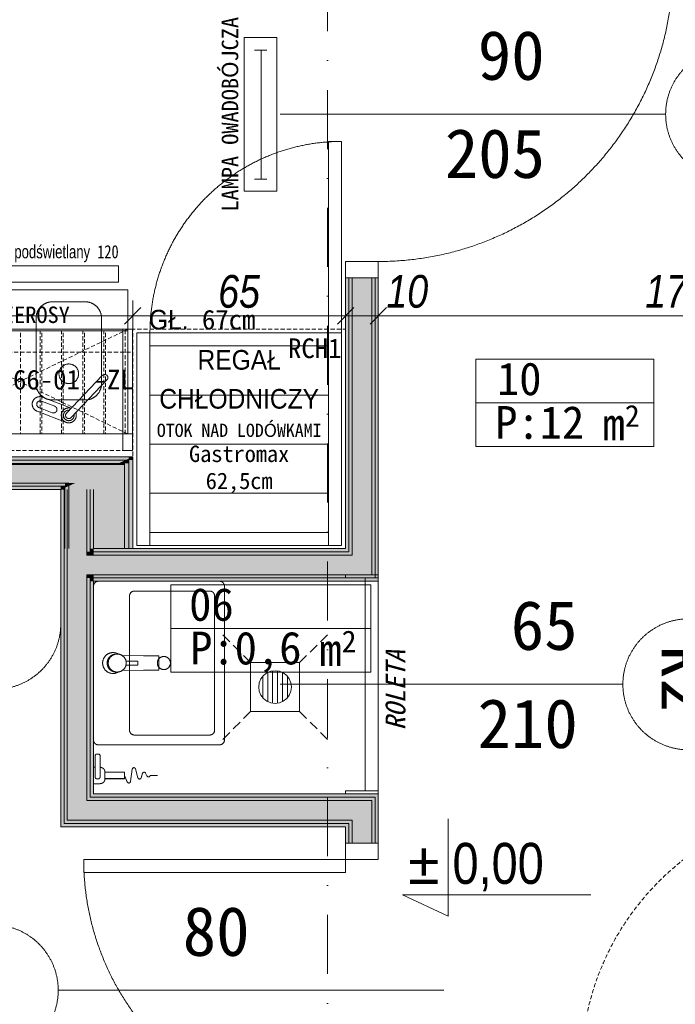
# Model space of a CAD drawing. Header units: millimetres. Extents: x -19278 to 18011, y -32369 to 41467.
# Tile 14 of 64: x -8332 to -6329, y 3888 to 6896. Entities that reach past the tile are written whole.
import ezdxf
from ezdxf.xclip import XClip

# ---------------------------------------------------------------- set-up
doc = ezdxf.new("R2010")
doc.units = ezdxf.units.MM
doc.header["$MEASUREMENT"] = 0
doc.header["$XCLIPFRAME"] = 0
for name, pattern in [('DASHED', [19.05, 12.7, -6.35]), ('Krawędzie ukryte drobniejsze kopia-000', [45, 30, -15]), ('Kropki i Kreski', [360, 180, -90, 0, -90])]:
    doc.linetypes.add(name, pattern=pattern)
doc.layers.add('2D - Rysunki i Obrazki', color=7, linetype='Continuous')
doc.layers.add('PT.A.01_1_Ściany wewnętrzne', color=7, linetype='Continuous')
for name, color, linetype, lineweight in [('PT.A.01_1_Drzwi ArchiCAD_Nr_pióra__1_Nr_pióra__7', 7, 'Continuous', 18), ('PT.A.01_1_Drzwi ArchiCAD_Nr_pióra__41_Nr_pióra__7', 7, 'Continuous', 18), ('PT.A.01_1_Metryczki pomieszczeń ArchiCADa_Nr_pióra__200_Nr_pióra__190', 190, 'Continuous', 18), ('PT.A.01_1_Osie_Nr_pióra__101_Nr_pióra__252', 252, 'Continuous', 18), ('PT.A.01_1_Strefy_Nr_pióra__60_Nr_pióra__230', 230, 'Continuous', 18), ('PT.A.01_1_Wnętrze - umeblowanie_Nr_pióra__101_Nr_pióra__252', 252, 'Continuous', 18), ('PT.A.01_1_Wnętrze - umeblowanie_Nr_pióra__16_Nr_pióra__124', 124, 'Continuous', 18), ('PT.A.01_1_Wnętrze - umeblowanie_Nr_pióra__1_Nr_pióra__7', 7, 'Continuous', 18), ('PT.A.01_1_Wnętrze - umeblowanie_Nr_pióra__20_Nr_pióra__1', 1, 'Continuous', 18), ('PT.A.01_1_Wnętrze - umeblowanie_Nr_pióra__60_Nr_pióra__230', 230, 'Continuous', 18), ('PT.A.01_1_Wnętrze - umeblowanie_Nr_pióra__6_Nr_pióra__5', 5, 'Continuous', 18), ('PT.A.01_1_Wnętrze - umeblowanie_Nr_pióra__7_Nr_pióra__7', 7, 'Continuous', 18), ('PT.A.01_1_Wymiarowanie_Nr_pióra__40_Nr_pióra__7', 7, 'Continuous', 18), ('PT.A.01_1_Znaczniki drzwi ArchiCADa_Nr_pióra__201_Nr_pióra__7', 7, 'Continuous', 18), ('PT.A.01_1_Ściany wewnętrzne_Nr_pióra__1_Nr_pióra__7', 7, 'Continuous', 18), ('PT.A.01_1_Ściany wewnętrzne_Nr_pióra__41_Nr_pióra__7', 7, 'Continuous', 18)]:
    doc.layers.add(name, color=color, linetype=linetype, lineweight=lineweight)
for name, color, linetype, lineweight, true_color in [('PT.A.01_1_Drzwi ArchiCAD_Nr_pióra__23_Nr_pióra__24', 7, 'Continuous', 18, 0xff6600), ('PT.A.01_1_Drzwi ArchiCAD_Nr_pióra__3_Nr_pióra__24', 7, 'Continuous', 18, 0xff6600), ('PT.A.01_1_Rynny_Nr_pióra__181_Nr_pióra__15', 7, 'Continuous', 18, 0x00c400), ('PT.A.01_1_Rynny_Nr_pióra__205_Nr_pióra__2', 7, 'Continuous', 18, 0xe8e8e8), ('PT.A.01_1_Wnętrze - umeblowanie_Nr_pióra__146_Nr_pióra__6', 7, 'Continuous', 18, 0x5eaeff), ('PT.A.01_1_Wnętrze - umeblowanie_Nr_pióra__205_Nr_pióra__2', 7, 'Continuous', 18, 0xe8e8e8), ('PT.A.01_1_Wnętrze - umeblowanie_Nr_pióra__70_Nr_pióra__3', 7, 'Continuous', 18, 0x00bfbf)]:
    doc.layers.add(name, color=color, linetype=linetype, lineweight=lineweight, true_color=true_color)
doc.styles.add('GENERATED_STYLE_1', font='txt')
doc.styles.add('GENERATED_STYLE_5', font='txt')
doc.styles.add('GENERATED_STYLE_6', font='txt')
doc.styles.add('GENERATED_STYLE_7', font='txt')
doc.styles.add('GENERATED_STYLE_8', font='txt')
doc.linetypes.add('Zygzak MAŁY', pattern='A,0,[1,PT.A.011.Shx,S=0.873016,R=0,X=0,Y=-2.75e-05],-110,0', length=110)

# ---------------------------------------------------------------- blocks, each defined once
blk = doc.blocks.new('Rysunek_1_1', base_point=(2114.4, 3072.6))
at = {"layer": 'PT.A.01_1_Ściany wewnętrzne', "linetype": 'Continuous', "lineweight": 0, "true_color": 0xffffff}
for points in [[(-7336.4, 5280.5), (-7326.4, 5270.5), (-7326.4, 6107.5), (-7336.4, 6107.5)], [(-7326.4, 5270.5), (-7316.4, 5260.5), (-7316.4, 6107.5), (-7326.4, 6107.5)], [(-7316.4, 5260.5), (-7256.4, 5200.5), (-7256.4, 6107.5), (-7316.4, 6107.5)], [(-7256.4, 5200.5), (-7246.4, 5190.5), (-7246.4, 6107.5), (-7256.4, 6107.5)], [(-7246.4, 5190.5), (-7236.4, 5180.5), (-7236.4, 6107.5), (-7246.4, 6107.5)], [(-7998.9, 5560.5), (-12271.4, 5560.5), (-12271.4, 5550.5), (-8008.4, 5550.5), (-7998.9, 5554.8)], [(-8011.4, 5550.5), (-12271.4, 5550.5), (-12271.4, 5540.5), (-8030.4, 5540.5), (-8011.4, 5549.2)], [(-8181.4, 5540.5), (-9881.4, 5540.5), (-9881.4, 5480.5), (-8181.4, 5480.5)], [(-8181.4, 5480.5), (-8162.4, 5480.5), (-8030.4, 5540.5), (-8181.4, 5540.5)], [(-8030.4, 5540.5), (-8162.4, 5480.5), (-8011.4, 5480.5), (-8011.4, 5540.5)], [(-8011.4, 5540.5), (-8011.4, 5549.2), (-8030.4, 5540.5)], [(-8011.4, 5549.2), (-8008.4, 5550.5), (-8011.4, 5550.5)], [(-8008.4, 5550.5), (-8011.4, 5549.2), (-8011.4, 5540.5), (-7998.9, 5540.5), (-7998.9, 5550.5)], [(-8011.4, 5540.5), (-8011.4, 5280.5), (-7998.9, 5280.5), (-7998.9, 5540.5)], [(-7998.9, 5550.5), (-7998.9, 5554.8), (-8008.4, 5550.5)], [(-7998.9, 5560.5), (-7998.9, 5554.8), (-7986.4, 5560.5)], [(-7998.9, 5554.8), (-7998.9, 5550.5), (-7986.4, 5550.5), (-7986.4, 5560.5)], [(-7998.9, 5550.5), (-7998.9, 5280.5), (-7986.4, 5280.5), (-7986.4, 5550.5)], [(-8193.9, 5480.5), (-9868.9, 5480.5), (-9868.9, 5470.5), (-8193.9, 5470.5)], [(-8181.4, 5480.5), (-8193.9, 5480.5), (-8193.9, 5470.5), (-8184.4, 5470.5), (-8181.4, 5471.9)], [(-8181.4, 5471.9), (-8162.4, 5480.5), (-8181.4, 5480.5)], [(-8162.4, 5480.5), (-8181.4, 5471.9), (-8181.4, 5280.5), (-8011.4, 5280.5), (-8011.4, 5480.5)], [(-8206.4, 5470.5), (-9856.4, 5470.5), (-9856.4, 5460.5), (-8206.4, 5460.5)], [(-8206.4, 5470.5), (-8206.4, 5460.5), (-8193.9, 5466.2), (-8193.9, 5470.5)], [(-8193.9, 5466.2), (-8206.4, 5460.5), (-8193.9, 5460.5)], [(-8206.4, 5460.5), (-8206.4, 4430.5), (-8196.4, 4440.5), (-8196.4, 5460.5)], [(-8206.4, 5460.5), (-8206.4, 5280.5), (-8193.9, 5280.5), (-8193.9, 5460.5)], [(-8196.4, 5460.5), (-8196.4, 4440.5), (-8186.4, 4450.5), (-8186.4, 5460.5)], [(-8193.9, 5466.2), (-8184.4, 5470.5), (-8193.9, 5470.5)], [(-8184.4, 5470.5), (-8193.9, 5466.2), (-8193.9, 5280.5), (-8181.4, 5280.5), (-8181.4, 5470.5)], [(-8126.4, 5260.5), (-8126.4, 5460.5), (-8186.4, 5460.5), (-8186.4, 5260.5)], [(-8181.4, 5470.5), (-8181.4, 5471.9), (-8184.4, 5470.5)], [(-8116.4, 5270.5), (-8116.4, 5460.5), (-8126.4, 5460.5), (-8126.4, 5270.5)], [(-8106.4, 5280.5), (-8106.4, 5460.5), (-8116.4, 5460.5), (-8116.4, 5280.5)], [(-8126.4, 5270.5), (-8126.4, 5260.5), (-8116.4, 5260.5), (-8116.4, 5270.5)], [(-8116.4, 5280.5), (-8116.4, 5270.5), (-8106.4, 5270.5), (-8106.4, 5280.5)], [(-8116.4, 5270.5), (-8116.4, 5260.5), (-8106.4, 5260.5), (-8106.4, 5270.5)], [(-7336.4, 5280.5), (-8106.4, 5280.5), (-8106.4, 5270.5), (-7326.4, 5270.5)], [(-7326.4, 5270.5), (-8106.4, 5270.5), (-8106.4, 5260.5), (-7316.4, 5260.5)], [(-8186.4, 5260.5), (-8186.4, 5200.5), (-8126.4, 5200.5), (-8126.4, 5260.5)], [(-8126.4, 5260.5), (-8126.4, 5200.5), (-8116.4, 5200.5), (-8116.4, 5260.5)], [(-8116.4, 5260.5), (-8116.4, 5200.5), (-8106.4, 5200.5), (-8106.4, 5260.5)], [(-7316.4, 5260.5), (-8106.4, 5260.5), (-8106.4, 5200.5), (-7256.4, 5200.5)], [(-8186.4, 5200.5), (-8186.4, 4450.5), (-8126.4, 4510.5), (-8126.4, 5200.5)], [(-8126.4, 5200.5), (-8126.4, 5190.5), (-8116.4, 5190.5), (-8116.4, 5200.5)], [(-8126.4, 5190.5), (-8126.4, 4510.5), (-8116.4, 4520.5), (-8116.4, 5190.5)], [(-8116.4, 5200.5), (-8116.4, 5190.5), (-8106.4, 5190.5), (-8106.4, 5200.5)], [(-8116.4, 5190.5), (-8116.4, 5180.5), (-8106.4, 5180.5), (-8106.4, 5190.5)], [(-8116.4, 5180.5), (-8116.4, 4520.5), (-8106.4, 4530.5), (-8106.4, 5180.5)], [(-8106.4, 5190.5), (-7246.4, 5190.5), (-7256.4, 5200.5), (-8106.4, 5200.5)], [(-8106.4, 5180.5), (-7236.4, 5180.5), (-7246.4, 5190.5), (-8106.4, 5190.5)], [(-7246.4, 4520.5), (-8116.4, 4520.5), (-8126.4, 4510.5), (-7256.4, 4510.5)], [(-7236.4, 4530.5), (-8106.4, 4530.5), (-8116.4, 4520.5), (-7246.4, 4520.5)], [(-7256.4, 4510.5), (-7256.4, 4380.5), (-7246.4, 4380.5), (-7246.4, 4520.5)], [(-7246.4, 4520.5), (-7246.4, 4380.5), (-7236.4, 4380.5), (-7236.4, 4530.5)], [(-7256.4, 4510.5), (-8126.4, 4510.5), (-8186.4, 4450.5), (-7316.4, 4450.5)], [(-7316.4, 4450.5), (-7316.4, 4380.5), (-7256.4, 4380.5), (-7256.4, 4510.5)], [(-8206.4, 4430.5), (-7336.4, 4430.5), (-7326.4, 4440.5), (-8196.4, 4440.5)], [(-8196.4, 4440.5), (-7326.4, 4440.5), (-7316.4, 4450.5), (-8186.4, 4450.5)], [(-7336.4, 4380.5), (-7326.4, 4380.5), (-7326.4, 4440.5), (-7336.4, 4430.5)], [(-7326.4, 4440.5), (-7326.4, 4380.5), (-7316.4, 4380.5), (-7316.4, 4450.5)]]:
    blk.add_hatch(color=7, dxfattribs=at).paths.add_polyline_path(points)
at = {"layer": 'PT.A.01_1_Drzwi ArchiCAD_Nr_pióra__1_Nr_pióra__7', "linetype": 'Continuous'}
for p, q in [((-7336.4, 6107.5), (-7326.4, 6107.5)), ((-7326.4, 6107.5), (-7316.4, 6107.5)), ((-7256.4, 6107.5), (-7246.4, 6107.5)), ((-7246.4, 6107.5), (-7236.4, 6107.5)), ((-7336.4, 5200.5), (-7326.4, 5200.5)), ((-7326.4, 5200.5), (-7316.4, 5200.5)), ((-7256.4, 5200.5), (-7246.4, 5200.5)), ((-7246.4, 5200.5), (-7236.4, 5200.5)), ((-7336.4, 4530.5), (-7326.4, 4530.5)), ((-7326.4, 4530.5), (-7316.4, 4530.5)), ((-7256.4, 4530.5), (-7246.4, 4530.5)), ((-7246.4, 4530.5), (-7236.4, 4530.5)), ((-7326.4, 4380.5), (-7336.4, 4380.5)), ((-7316.4, 4380.5), (-7326.4, 4380.5)), ((-7246.4, 4380.5), (-7256.4, 4380.5)), ((-7236.4, 4380.5), (-7246.4, 4380.5))]:
    blk.add_line(p, q, dxfattribs=at)
at = {"layer": 'PT.A.01_1_Drzwi ArchiCAD_Nr_pióra__23_Nr_pióra__24', "linetype": 'Continuous'}
for p, q in [((-7336.4, 6157.5), (-7236.4, 6157.5)), ((-7336.4, 6107.5), (-7336.4, 6157.5)), ((-7236.4, 6157.5), (-7236.4, 6107.5)), ((-7236.4, 6107.5), (-7336.4, 6107.5)), ((-7236.4, 5200.5), (-7336.4, 5200.5)), ((-7336.4, 5200.5), (-7336.4, 5190.5)), ((-7336.4, 5190.5), (-7236.4, 5190.5)), ((-7236.4, 5190.5), (-7236.4, 5200.5)), ((-7236.4, 4540.5), (-7336.4, 4540.5)), ((-7336.4, 4540.5), (-7336.4, 4530.5)), ((-7336.4, 4530.5), (-7236.4, 4530.5)), ((-7236.4, 4530.5), (-7236.4, 4540.5)), ((-7236.4, 4380.5), (-7336.4, 4380.5)), ((-7336.4, 4380.5), (-7336.4, 4330.5)), ((-7236.4, 4330.5), (-7236.4, 4380.5)), ((-7336.4, 4330.5), (-7236.4, 4330.5))]:
    blk.add_line(p, q, dxfattribs=at)
at = {"layer": 'PT.A.01_1_Drzwi ArchiCAD_Nr_pióra__3_Nr_pióra__24', "linetype": 'Continuous'}
for p, q in [((-7236.4, 5190.5), (-7276.4, 5190.5)), ((-7276.4, 5190.5), (-7276.4, 4540.5)), ((-7236.4, 4540.5), (-7236.4, 5190.5)), ((-7276.4, 4540.5), (-7236.4, 4540.5)), ((-8136.4, 4330.5), (-7336.4, 4330.5)), ((-8136.4, 4290.5), (-8136.4, 4330.5)), ((-7336.4, 4330.5), (-7336.4, 4290.5)), ((-7336.4, 4290.5), (-8136.4, 4290.5))]:
    blk.add_line(p, q, dxfattribs=at)
for centre, radius, start, end in [((-7236.4, 7057.5), 900, 270.0001, 0.0001), ((-7336.4, 4330.5), 800, 180.0001, 270.0001)]:
    blk.add_arc(centre, radius, start, end, dxfattribs=at)
at = {"layer": 'PT.A.01_1_Drzwi ArchiCAD_Nr_pióra__41_Nr_pióra__7', "linetype": 'Continuous'}
for p, q in [((-7316.4, 6107.5), (-7256.4, 6107.5)), ((-7316.4, 5200.5), (-7256.4, 5200.5)), ((-7316.4, 4530.5), (-7256.4, 4530.5)), ((-7256.4, 4380.5), (-7316.4, 4380.5))]:
    blk.add_line(p, q, dxfattribs=at)
at = {"layer": 'PT.A.01_1_Metryczki pomieszczeń ArchiCADa_Nr_pióra__200_Nr_pióra__190', "linetype": 'Continuous'}
for p, q in [((-6938.7, 5859), (-6394.3, 5859)), ((-6938.7, 5725.7), (-6938.7, 5859)), ((-6394.3, 5859), (-6394.3, 5725.7)), ((-6394.3, 5725.7), (-6938.7, 5725.7)), ((-6938.7, 5725.7), (-6394.3, 5725.7)), ((-6938.7, 5592.3), (-6938.7, 5725.7)), ((-6394.3, 5725.7), (-6394.3, 5592.3)), ((-6394.3, 5592.3), (-6938.7, 5592.3)), ((-7870.6, 5169.6), (-7259.5, 5169.6)), ((-7870.6, 5036.2), (-7870.6, 5169.6)), ((-7259.5, 5169.6), (-7259.5, 5036.2)), ((-7259.5, 5036.2), (-7870.6, 5036.2)), ((-7870.6, 5036.2), (-7259.5, 5036.2)), ((-7870.6, 4902.9), (-7870.6, 5036.2)), ((-7259.5, 5036.2), (-7259.5, 4902.9)), ((-7259.5, 4902.9), (-7870.6, 4902.9))]:
    blk.add_line(p, q, dxfattribs=at)
at = {"layer": 'PT.A.01_1_Osie_Nr_pióra__101_Nr_pióra__252', "linetype": 'Kropki i Kreski'}
blk.add_line((-7391.4, 379.6), (-7391.4, 13044.6), dxfattribs=at)
at = {"layer": 'PT.A.01_1_Rynny_Nr_pióra__181_Nr_pióra__15', "linetype": 'Continuous'}
for p, q in [((-7933.9, 5749.4), (-7388.9, 5749.4)), ((-7933.9, 5599.4), (-7388.9, 5599.4)), ((-7933.9, 5449.4), (-7388.9, 5449.4))]:
    blk.add_line(p, q, dxfattribs=at)
at = {"layer": 'PT.A.01_1_Rynny_Nr_pióra__181_Nr_pióra__15', "linetype": 'Continuous', "flags": 128}
blk.add_lwpolyline([(-7348.9, 5939.4), (-7388.9, 5939.4), (-7388.9, 6524.4), (-7348.9, 6524.4)], close=True, dxfattribs=at)
for points in [[(-7973.9, 5939.4), (-7348.9, 5939.4)], [(-7973.9, 5289.4), (-7973.9, 5939.4)], [(-7933.9, 5939.4), (-7933.9, 5289.4)], [(-7388.9, 5289.4), (-7388.9, 5939.4)], [(-7348.9, 5939.4), (-7348.9, 5289.4)], [(-7933.9, 5899.4), (-7388.9, 5899.4)], [(-7388.9, 5329.4), (-7933.9, 5329.4)], [(-7348.9, 5289.4), (-7973.9, 5289.4)]]:
    blk.add_lwpolyline(points, dxfattribs=at)
at = {"layer": 'PT.A.01_1_Rynny_Nr_pióra__181_Nr_pióra__15', "linetype": 'Continuous'}
blk.add_arc((-7348.9, 5939.4), 585, 90, 180, dxfattribs=at)
at = {"layer": 'PT.A.01_1_Rynny_Nr_pióra__205_Nr_pióra__2', "linetype": 'DASHED', "flags": 128}
blk.add_lwpolyline([(-7336.4, 5280.5), (-7986.4, 5280.5), (-7986.4, 5950.5), (-7336.4, 5950.5)], close=True, dxfattribs=at)
at = {"layer": 'PT.A.01_1_Wnętrze - umeblowanie_Nr_pióra__101_Nr_pióra__252', "linetype": 'DASHED', "flags": 128}
for points in [[(-8269.4, 5630.5), (-8269.4, 5945.5), (-8329.4, 5945.5), (-8329.4, 5630.5)], [(-8204.4, 5630.5), (-8204.4, 5945.5), (-8264.4, 5945.5), (-8264.4, 5630.5)], [(-8139.4, 5630.5), (-8139.4, 5945.5), (-8199.4, 5945.5), (-8199.4, 5630.5)], [(-8074.4, 5630.5), (-8074.4, 5945.5), (-8134.4, 5945.5), (-8134.4, 5630.5)], [(-8009.4, 5630.5), (-8009.4, 5945.5), (-8069.4, 5945.5), (-8069.4, 5630.5)]]:
    blk.add_lwpolyline(points, close=True, dxfattribs=at)
at = {"layer": 'PT.A.01_1_Wnętrze - umeblowanie_Nr_pióra__101_Nr_pióra__252', "linetype": 'Continuous', "flags": 128}
blk.add_lwpolyline([(-7986.9, 5580.5), (-7986.9, 5950.5), (-8016.9, 5950.5), (-8016.9, 5580.5), (-7986.9, 5580.5), (-7986.9, 5630.5), (-8016.9, 5630.5)], dxfattribs=at)
blk.add_lwpolyline([(-8091.4, 4576.9), (-8096.4, 4576.9, -0.414214), (-8101.4, 4581.9), (-8101.4, 4647.4, -0.414214), (-8096.4, 4652.4), (-8091.4, 4652.4, -0.414214), (-8086.4, 4647.4), (-8086.4, 4581.9, -0.414214)], format="xyb", close=True, dxfattribs=at)
for points in [[(-8086.4, 4611.9, -0.414214), (-8071.4, 4596.9), (-8071.4, 4576.9, -0.414214), (-8086.4, 4561.9), (-8106.4, 4561.9), (-8106.4, 4611.9), (-8101.4, 4611.9)], [(-8011.4, 4587.2), (-8003.1, 4567.1, 0.763382), (-7993.5, 4568.3), (-7988, 4606.7, -0.812896), (-7978.3, 4607.3), (-7970.7, 4579.8, 0.742851), (-7961.1, 4579.6), (-7956.5, 4593.7, -0.673417), (-7947.2, 4594.3), (-7943, 4585.7, 0.705472), (-7933.6, 4586.7), (-7933.5, 4587.2), (-7910.9, 4587.2)]]:
    blk.add_lwpolyline(points, format="xyb", dxfattribs=at)
blk.add_lwpolyline([(-8071.4, 4577.2), (-8071.4, 4597.2), (-8011.4, 4597.2), (-8011.4, 4577.2)], close=True, dxfattribs=at)
at = {"layer": 'PT.A.01_1_Wnętrze - umeblowanie_Nr_pióra__146_Nr_pióra__6', "linetype": 'Continuous'}
for p, q in [((-8189, 5694.1), (-8079.5, 5809.5)), ((-8174.8, 5680.5), (-8065.2, 5795.9)), ((-8265.6, 5730.9), (-8224.7, 5715.1)), ((-8262.5, 5743), (-8174.8, 5709.1)), ((-8279, 5700.3), (-8190.2, 5666)), ((-8273.2, 5711.3), (-8232.3, 5695.5))]:
    blk.add_line(p, q, dxfattribs=at)
at = {"layer": 'PT.A.01_1_Wnętrze - umeblowanie_Nr_pióra__146_Nr_pióra__6', "linetype": 'Continuous', "flags": 128}
for points in [[(-8029.7, 6144.8), (-9229.7, 6144.8), (-9229.7, 6094.8), (-8029.7, 6094.8)], [(-8001.9, 5630.5), (-8661.9, 5630.5), (-8661.9, 6070.5), (-8001.9, 6070.5)], [(-8001.9, 5630.5), (-8661.9, 5630.5), (-8661.9, 5950.5), (-8001.9, 5950.5)], [(-8001.9, 5950.5), (-8661.9, 5950.5), (-8661.9, 5945.5), (-8001.9, 5945.5)]]:
    blk.add_lwpolyline(points, close=True, dxfattribs=at)
blk.add_lwpolyline([(-8231.9, 5734.4), (-8131.9, 5734.4, 0.414214), (-8081.9, 5784.4), (-8081.9, 5984.4, 0.414214), (-8131.9, 6034.4), (-8231.9, 6034.4, 0.414214), (-8281.9, 5984.4), (-8281.9, 5784.4, 0.414214)], format="xyb", close=True, dxfattribs=at)
at = {"layer": 'PT.A.01_1_Wnętrze - umeblowanie_Nr_pióra__146_Nr_pióra__6', "linetype": 'DASHED', "flags": 128}
for points in [[(-8001.9, 5630.5), (-8661.9, 5950.5)], [(-8661.9, 5630.5), (-8001.9, 5950.5)]]:
    blk.add_lwpolyline(points, dxfattribs=at)
at = {"layer": 'PT.A.01_1_Wnętrze - umeblowanie_Nr_pióra__146_Nr_pióra__6', "linetype": 'Continuous'}
blk.add_circle((-8181.9, 5814.4), 30, dxfattribs=at)
for centre, radius, start, end in [((-8072.3, 5802.7), 9.83, 316.4836, 136.4836), ((-8270.8, 5721.6), 22.9, 68.8831, 248.8835), ((-8269.4, 5721.1), 10.5, 68.8831, 248.8835), ((-8228.5, 5705.3), 10.5, 248.8835, 68.8835), ((-8181.9, 5687.3), 22.9, 71.9178, 21.0494), ((-8181.9, 5687.3), 16.2, 83.7549, 9.2123), ((-8181.9, 5687.3), 9.83, 136.4836, 316.4836)]:
    blk.add_arc(centre, radius, start, end, dxfattribs=at)
at = {"layer": 'PT.A.01_1_Wnętrze - umeblowanie_Nr_pióra__16_Nr_pióra__124', "linetype": 'Continuous'}
for p, q in [((-7614.4, 6803), (-7576.4, 6803)), ((-7614.4, 6409.5), (-7576.4, 6409.5))]:
    blk.add_line(p, q, dxfattribs=at)
at = {"layer": 'PT.A.01_1_Wnętrze - umeblowanie_Nr_pióra__16_Nr_pióra__124', "linetype": 'Continuous', "flags": 128}
blk.add_lwpolyline([(-7646.4, 6842.5), (-7646.4, 6372.5), (-7546.4, 6372.5), (-7546.4, 6842.5)], close=True, dxfattribs=at)
blk.add_lwpolyline([(-7594.3, 6803), (-7594.3, 6410.4)], dxfattribs=at)
at = {"layer": 'PT.A.01_1_Wnętrze - umeblowanie_Nr_pióra__1_Nr_pióra__7', "linetype": 'Zygzak MAŁY'}
blk.add_line((-11056.8, 5537.1), (-8011.4, 5537.1), dxfattribs=at)
at = {"layer": 'PT.A.01_1_Wnętrze - umeblowanie_Nr_pióra__1_Nr_pióra__7', "linetype": 'Continuous', "flags": 128}
blk.add_lwpolyline([(-7023.2, 4454.1), (-7023.2, 4157.5), (-7162.6, 4222.1), (-6587, 4222.1)], dxfattribs=at)
at = {"layer": 'PT.A.01_1_Wnętrze - umeblowanie_Nr_pióra__205_Nr_pióra__2', "linetype": 'DASHED', "flags": 128}
blk.add_lwpolyline([(-7986.9, 5580.5), (-11046.9, 5580.5), (-11046.9, 5880.5), (-7986.9, 5880.5)], close=True, dxfattribs=at)
at = {"layer": 'PT.A.01_1_Wnętrze - umeblowanie_Nr_pióra__20_Nr_pióra__1', "linetype": 'Continuous', "flags": 128}
blk.add_lwpolyline([(-9276.4, 4590.5), (-9276.4, 4500.5, -0.414214), (-9376.4, 4400.5), (-9756.4, 4400.5, -0.414214), (-9856.4, 4500.5), (-9856.4, 5460.5), (-8206.4, 5460.5), (-8206.4, 5050.5, -0.414214), (-8406.4, 4850.5), (-9016.4, 4850.5, 0.414214)], format="xyb", close=True, dxfattribs=at)
at = {"layer": 'PT.A.01_1_Wnętrze - umeblowanie_Nr_pióra__6_Nr_pióra__5', "linetype": 'Continuous'}
for p, q in [((-8091.4, 5180.5), (-7721.4, 5180.5)), ((-8106.4, 4695.5), (-8106.4, 5165.5)), ((-7981.4, 5150.5), (-7751.4, 5150.5)), ((-7706.4, 5165.5), (-7706.4, 4695.5)), ((-7996.4, 4725.5), (-7996.4, 5135.5)), ((-7736.4, 5135.5), (-7736.4, 4725.5)), ((-8024.1, 4956.2), (-8035.2, 4960.4)), ((-7953.9, 4952.5), (-8018.4, 4953.2)), ((-7971.4, 4936.5), (-8007.1, 4936.5)), ((-7971.4, 4924.5), (-7971.4, 4936.5)), ((-7906.4, 4952.5), (-7953.9, 4952.5)), ((-7906.4, 4908.5), (-7906.4, 4952.5)), ((-8035.2, 4900.6), (-8024.1, 4904.8)), ((-8018.4, 4907.8), (-7953.9, 4908.5)), ((-7971.4, 4924.5), (-8007.1, 4924.5)), ((-7953.9, 4908.5), (-7906.4, 4908.5)), ((-7476.6, 4932), (-7626.6, 4932)), ((-7626.6, 4932), (-7626.6, 4782)), ((-7576.6, 4900.3), (-7564.5, 4905.3)), ((-7564.5, 4905.3), (-7551.6, 4907)), ((-7559.1, 4808), (-7559.1, 4906.1)), ((-7551.6, 4907), (-7538.7, 4905.3)), ((-7544.1, 4906.1), (-7544.1, 4808)), ((-7538.7, 4905.3), (-7526.6, 4900.3)), ((-7476.6, 4782), (-7476.6, 4932)), ((-7599.9, 4870), (-7594.9, 4882)), ((-7594.9, 4882), (-7587, 4892.4)), ((-7589.1, 4824.5), (-7589.1, 4889.6)), ((-7587, 4892.4), (-7576.6, 4900.3)), ((-7574.1, 4901.4), (-7574.1, 4812.7)), ((-7529.1, 4812.7), (-7529.1, 4901.4)), ((-7526.6, 4900.3), (-7516.2, 4892.4)), ((-7516.2, 4892.4), (-7508.3, 4882)), ((-7514.1, 4889.6), (-7514.1, 4824.5)), ((-7508.3, 4882), (-7503.3, 4870)), ((-7601.6, 4857), (-7599.9, 4870)), ((-7599.9, 4844.1), (-7601.6, 4857)), ((-7503.3, 4870), (-7501.6, 4857)), ((-7501.6, 4857), (-7503.3, 4844.1)), ((-7594.9, 4832), (-7599.9, 4844.1)), ((-7587, 4821.7), (-7594.9, 4832)), ((-7576.6, 4813.7), (-7587, 4821.7)), ((-7516.2, 4821.7), (-7526.6, 4813.7)), ((-7508.3, 4832), (-7516.2, 4821.7)), ((-7503.3, 4844.1), (-7508.3, 4832)), ((-7564.5, 4808.7), (-7576.6, 4813.7)), ((-7551.6, 4807), (-7564.5, 4808.7)), ((-7538.7, 4808.7), (-7551.6, 4807)), ((-7526.6, 4813.7), (-7538.7, 4808.7)), ((-7626.6, 4782), (-7476.6, 4782)), ((-7751.4, 4710.5), (-7981.4, 4710.5)), ((-7721.4, 4680.5), (-8091.4, 4680.5))]:
    blk.add_line(p, q, dxfattribs=at)
at = {"layer": 'PT.A.01_1_Wnętrze - umeblowanie_Nr_pióra__6_Nr_pióra__5', "linetype": 'Krawędzie ukryte drobniejsze kopia-000'}
for p, q in [((-7626.6, 4932), (-7713.8, 5019.3)), ((-7476.6, 4932), (-7389.4, 5019.3)), ((-7626.6, 4782), (-7713.8, 4694.8)), ((-7476.6, 4782), (-7389.4, 4694.8))]:
    blk.add_line(p, q, dxfattribs=at)
at = {"layer": 'PT.A.01_1_Wnętrze - umeblowanie_Nr_pióra__6_Nr_pióra__5', "linetype": 'Continuous', "flags": 128}
blk.add_lwpolyline([(-8091.4, 4576.9), (-8096.4, 4576.9, -0.414214), (-8101.4, 4581.9), (-8101.4, 4647.4, -0.414214), (-8096.4, 4652.4), (-8091.4, 4652.4, -0.414214), (-8086.4, 4647.4), (-8086.4, 4581.9, -0.414214)], format="xyb", close=True, dxfattribs=at)
for points in [[(-8086.4, 4611.9, -0.414214), (-8071.4, 4596.9), (-8071.4, 4576.9, -0.414214), (-8086.4, 4561.9), (-8106.4, 4561.9), (-8106.4, 4611.9), (-8101.4, 4611.9)], [(-8011.4, 4586.9), (-8003.1, 4566.9, 0.763382), (-7993.5, 4568.1), (-7988, 4606.4, -0.812896), (-7978.3, 4607), (-7970.7, 4579.6, 0.742851), (-7961.1, 4579.3), (-7956.5, 4593.4, -0.673417), (-7947.2, 4594.1), (-7943, 4585.4, 0.705472), (-7933.6, 4586.5), (-7933.5, 4586.9), (-7910.9, 4586.9)]]:
    blk.add_lwpolyline(points, format="xyb", dxfattribs=at)
blk.add_lwpolyline([(-8071.4, 4576.9), (-8071.4, 4596.9), (-8011.4, 4596.9), (-8011.4, 4576.9)], close=True, dxfattribs=at)
at = {"layer": 'PT.A.01_1_Wnętrze - umeblowanie_Nr_pióra__6_Nr_pióra__5', "linetype": 'Continuous'}
for centre, radius in [((-8033.9, 4930.5), 27.5), ((-7891.4, 4930.5), 20)]:
    blk.add_circle(centre, radius, dxfattribs=at)
for centre, radius, start, end in [((-8091.4, 5165.5), 15, 90, 180), ((-7721.4, 5165.5), 15, 0, 90), ((-7981.4, 5135.5), 15, 90, 180), ((-7751.4, 5135.5), 15, 0, 90), ((-8046.6, 4930.5), 32, 69.1675, 290.8325), ((-8037.2, 4930.5), 27.5, 86.3287, 273.6713), ((-8033.9, 4930.5), 27.5, 55.6251, 69.1675), ((-8033.9, 4930.5), 27.5, 290.8325, 304.3749), ((-7981.4, 4725.5), 15, 180, 270), ((-7751.4, 4725.5), 15, 270, 0), ((-8091.4, 4695.5), 15, 180, 270), ((-7721.4, 4695.5), 15, 270, 0)]:
    blk.add_arc(centre, radius, start, end, dxfattribs=at)
at = {"layer": 'PT.A.01_1_Wnętrze - umeblowanie_Nr_pióra__70_Nr_pióra__3', "linetype": 'DASHED'}
blk.add_arc((-5805.4, 3689.5), 811.3, 88.463, 181.4253, dxfattribs=at)
blk.add_arc((-5805.4, 3689.5), 811.3, 88.463, 181.4253, dxfattribs=at)
at = {"layer": 'PT.A.01_1_Wymiarowanie_Nr_pióra__40_Nr_pióra__7', "linetype": 'Continuous'}
for p, q in [((-7986.4, 6038.4), (-7986.4, 5944.6)), ((-7986.4, 6038.4), (-7986.4, 5944.6)), ((-7336.4, 6038.4), (-7336.4, 5944.6)), ((-7236.4, 6038.4), (-7236.4, 5944.6)), ((-7986.4, 5991.5), (-13736.4, 5991.5)), ((-7986.4, 5991.5), (-13736.4, 5991.5)), ((-7986.4, 5991.5), (-13736.4, 5991.5)), ((-8011.4, 5966.5), (-7961.4, 6016.5)), ((-8011.4, 5966.5), (-7961.4, 6016.5)), ((-7336.4, 5991.5), (-7986.4, 5991.5)), ((-7361.4, 5966.5), (-7311.4, 6016.5)), ((-7361.4, 5966.5), (-7311.4, 6016.5)), ((-7236.4, 5991.5), (-7336.4, 5991.5)), ((-7236.4, 5991.5), (-7336.4, 5991.5)), ((-7261.4, 5966.5), (-7211.4, 6016.5)), ((-7261.4, 5966.5), (-7211.4, 6016.5)), ((-5541.3, 5991.5), (-7236.4, 5991.5))]:
    blk.add_line(p, q, dxfattribs=at)
at = {"layer": 'PT.A.01_1_Znaczniki drzwi ArchiCADa_Nr_pióra__201_Nr_pióra__7', "linetype": 'Continuous'}
for p, q in [((-6358.5, 6607.5), (-7536.4, 6607.5)), ((-6489.2, 4865.5), (-7536.4, 4865.5)), ((-8214.3, 3930.5), (-7036.4, 3930.5))]:
    blk.add_line(p, q, dxfattribs=at)
for centre, start, end in [((-6158.5, 6607.5), 90.0001, 270.0001), ((-6289.2, 4865.5), 90.0001, 270.0001), ((-8414.3, 3930.5), 270.0001, 90.0001)]:
    blk.add_arc(centre, 200, start, end, dxfattribs=at)
at = {"layer": 'PT.A.01_1_Ściany wewnętrzne_Nr_pióra__1_Nr_pióra__7', "linetype": 'Continuous'}
for p, q in [((-7336.4, 6107.5), (-7326.4, 6107.5)), ((-7326.4, 6107.5), (-7326.4, 5270.5)), ((-7326.4, 6107.5), (-7316.4, 6107.5)), ((-7256.4, 6107.5), (-7246.4, 6107.5)), ((-7246.4, 5190.5), (-7246.4, 6107.5)), ((-7246.4, 6107.5), (-7236.4, 6107.5)), ((-8011.4, 5550.5), (-12271.4, 5550.5)), ((-8008.4, 5550.5), (-8011.4, 5550.5)), ((-8008.4, 5550.5), (-7998.9, 5550.5)), ((-7998.9, 5540.5), (-7998.9, 5550.5)), ((-7998.9, 5280.5), (-7998.9, 5540.5)), ((-9868.9, 5470.5), (-8193.9, 5470.5)), ((-8196.4, 5460.5), (-8196.4, 4440.5)), ((-8193.9, 5470.5), (-8193.9, 5466.2)), ((-8193.9, 5466.2), (-8193.9, 5280.5)), ((-8116.4, 5270.5), (-8116.4, 5460.5)), ((-8106.4, 5270.5), (-8116.4, 5270.5)), ((-7326.4, 5270.5), (-8106.4, 5270.5)), ((-8116.4, 5190.5), (-8106.4, 5190.5)), ((-8116.4, 4520.5), (-8116.4, 5190.5)), ((-8106.4, 5190.5), (-7246.4, 5190.5)), ((-7336.4, 5200.5), (-7326.4, 5200.5)), ((-7326.4, 5200.5), (-7316.4, 5200.5)), ((-7256.4, 5200.5), (-7246.4, 5200.5)), ((-7246.4, 5200.5), (-7236.4, 5200.5)), ((-7246.4, 4520.5), (-8116.4, 4520.5)), ((-7336.4, 4530.5), (-7326.4, 4530.5)), ((-7326.4, 4530.5), (-7316.4, 4530.5)), ((-7256.4, 4530.5), (-7246.4, 4530.5)), ((-7246.4, 4530.5), (-7236.4, 4530.5)), ((-7246.4, 4380.5), (-7246.4, 4520.5)), ((-8196.4, 4440.5), (-7326.4, 4440.5)), ((-7326.4, 4440.5), (-7326.4, 4380.5)), ((-7326.4, 4380.5), (-7336.4, 4380.5)), ((-7316.4, 4380.5), (-7326.4, 4380.5)), ((-7246.4, 4380.5), (-7256.4, 4380.5)), ((-7236.4, 4380.5), (-7246.4, 4380.5))]:
    blk.add_line(p, q, dxfattribs=at)
at = {"layer": 'PT.A.01_1_Ściany wewnętrzne_Nr_pióra__1_Nr_pióra__7', "linetype": 'Continuous', "flags": 128}
for points in [[(-7336.4, 6107.5), (-7336.4, 5280.5)], [(-7236.4, 5180.5), (-7236.4, 6107.5)], [(-7998.9, 5560.5), (-12271.4, 5560.5)], [(-7986.4, 5560.5), (-7998.9, 5560.5)], [(-7986.4, 5280.5), (-7986.4, 5560.5)], [(-9856.4, 5460.5), (-8206.4, 5460.5)], [(-8206.4, 5460.5), (-8206.4, 4430.5)], [(-8206.4, 5460.5), (-8206.4, 5280.5)], [(-8106.4, 5280.5), (-8106.4, 5460.5)], [(-7336.4, 5280.5), (-8106.4, 5280.5)], [(-8106.4, 5180.5), (-7236.4, 5180.5)], [(-8106.4, 4530.5), (-8106.4, 5180.5)], [(-7236.4, 4530.5), (-8106.4, 4530.5)], [(-7236.4, 4380.5), (-7236.4, 4530.5)], [(-8206.4, 4430.5), (-7336.4, 4430.5)], [(-7336.4, 4430.5), (-7336.4, 4380.5)]]:
    blk.add_lwpolyline(points, dxfattribs=at)
at = {"layer": 'PT.A.01_1_Ściany wewnętrzne_Nr_pióra__41_Nr_pióra__7', "linetype": 'Continuous'}
for p, q in [((-7316.4, 6107.5), (-7316.4, 5260.5)), ((-7316.4, 6107.5), (-7256.4, 6107.5)), ((-7256.4, 5200.5), (-7256.4, 6107.5)), ((-8181.4, 5540.5), (-9881.4, 5540.5)), ((-8030.4, 5540.5), (-8181.4, 5540.5)), ((-8011.4, 5540.5), (-8030.4, 5540.5)), ((-8011.4, 5480.5), (-8011.4, 5540.5)), ((-9881.4, 5480.5), (-8181.4, 5480.5)), ((-8181.4, 5480.5), (-8181.4, 5471.9)), ((-8011.4, 5280.5), (-8011.4, 5480.5)), ((-8186.4, 5460.5), (-8186.4, 5260.5)), ((-8181.4, 5471.9), (-8181.4, 5280.5)), ((-8126.4, 5260.5), (-8126.4, 5460.5)), ((-8186.4, 5260.5), (-8186.4, 5200.5)), ((-8116.4, 5260.5), (-8126.4, 5260.5)), ((-8106.4, 5260.5), (-8116.4, 5260.5)), ((-7316.4, 5260.5), (-8106.4, 5260.5)), ((-8186.4, 5200.5), (-8186.4, 4450.5)), ((-8126.4, 5200.5), (-8116.4, 5200.5)), ((-8126.4, 4510.5), (-8126.4, 5200.5)), ((-8116.4, 5200.5), (-8106.4, 5200.5)), ((-8106.4, 5200.5), (-7256.4, 5200.5)), ((-7316.4, 5200.5), (-7256.4, 5200.5)), ((-7316.4, 4530.5), (-7256.4, 4530.5)), ((-7256.4, 4510.5), (-8126.4, 4510.5)), ((-7256.4, 4380.5), (-7256.4, 4510.5)), ((-8186.4, 4450.5), (-7316.4, 4450.5)), ((-7316.4, 4450.5), (-7316.4, 4380.5)), ((-7256.4, 4380.5), (-7316.4, 4380.5))]:
    blk.add_line(p, q, dxfattribs=at)
at = {"layer": 'PT.A.01_1_Metryczki pomieszczeń ArchiCADa_Nr_pióra__200_Nr_pióra__190', "linetype": 'Continuous', "attachment_point": 1, "style": 'GENERATED_STYLE_1'}
for s, insert, char_height in [('\\A1;{\\fMS Gothic|b0|i0|c238|p49;10}', (-6873.8, 5849.2), 100), ('\\A1;{\\fMS Gothic|b0|i0|c238|p49;P:12}', (-6879.4, 5715.8), 100), ('\\A1;{\\fMS Gothic|b0|i0|c238|p49;2}', (-6483.2, 5719.1), 66.667), ('\\A1;{\\fMS Gothic|b0|i0|c238|p49; m}', (-6619.3, 5710.7), 100), ('\\A1;{\\fMS Gothic|b0|i0|c238|p49;06}', (-7814.2, 5159.7), 100), ('\\A1;{\\fMS Gothic|b0|i0|c238|p49;P:0,6}', (-7811.2, 5026.4), 100), ('\\A1;{\\fMS Gothic|b0|i0|c238|p49;2}', (-7348.4, 5029.7), 66.667), ('\\A1;{\\fMS Gothic|b0|i0|c238|p49; m}', (-7484.5, 5021.2), 100)]:
    blk.add_mtext(s, dxfattribs=dict(at, insert=insert, char_height=char_height))
at = {"layer": 'PT.A.01_1_Strefy_Nr_pióra__60_Nr_pióra__230', "linetype": 'Continuous', "insert": (-7348.9, 5861.4), "char_height": 60, "attachment_point": 9, "style": 'GENERATED_STYLE_1'}
blk.add_mtext('\\A1;{\\fMS Gothic|b0|i0|c238|p49;RCH1}', dxfattribs=at)
at = {"layer": 'PT.A.01_1_Wnętrze - umeblowanie_Nr_pióra__1_Nr_pióra__7', "linetype": 'Continuous'}
for s, insert, char_height, attachment_point, style in [('\\A1;{\\W0.800000x;\\fMS Gothic|b0|i0|c238|p49;Kaseton podświetlany 120}', (-8029.7, 6207.4), 40, 3, 'GENERATED_STYLE_1'), ('\\A1;{\\fMS Gothic|b0|i0|c238|p49;PAPIEROSY}', (-8331.9, 6019.7), 50, 2, 'GENERATED_STYLE_1'), ('\\A1;{\\fMS Gothic|b0|i0|c238|p49;240-66-01}', (-8331.9, 5826.7), 60, 2, 'GENERATED_STYLE_1'), ('\\A1;{\\fMS Gothic|b0|i0|c238|p49;-ZL}', (-8044.8, 5826.7), 60, 2, 'GENERATED_STYLE_1'), ('\\A1;{\\fArial Narrow|b0|i0|c238|p34;± 0,00}', (-7145.2, 4232.5), 125, 7, 'GENERATED_STYLE_5')]:
    blk.add_mtext(s, dxfattribs=dict(at, insert=insert, char_height=char_height, attachment_point=attachment_point, style=style))
at = {"layer": 'PT.A.01_1_Wnętrze - umeblowanie_Nr_pióra__1_Nr_pióra__7', "linetype": 'Continuous', "insert": (-7213.7, 4847.4), "char_height": 60, "attachment_point": 2, "rotation": 90, "style": 'GENERATED_STYLE_7'}
blk.add_mtext('\\A1;{\\fMS Gothic|b0|i1|c238|p49;ROLETA}', dxfattribs=at)
at = {"layer": 'PT.A.01_1_Wnętrze - umeblowanie_Nr_pióra__60_Nr_pióra__230', "linetype": 'Continuous', "style": 'GENERATED_STYLE_1'}
for s, insert, char_height, attachment_point in [('\\A1;{\\fMS Gothic|b0|i0|c238|p49;GŁ. 67cm}', (-7774.4, 5979.3), 60, 5), ('\\A1;{\\fMS Gothic|b0|i0|c238|p49;OTOK NAD LODÓWKAMI}', (-7661.4, 5641.3), 40, 5), ('\\A1;{\\fMS Gothic|b0|i0|c238|p49;Gastromax}', (-7661.4, 5594.9), 50, 2), ('\\A1;{\\fMS Gothic|b0|i0|c238|p49;62,5cm}', (-7661.4, 5512.3), 50, 2)]:
    blk.add_mtext(s, dxfattribs=dict(at, insert=insert, char_height=char_height, attachment_point=attachment_point))
at = {"layer": 'PT.A.01_1_Wnętrze - umeblowanie_Nr_pióra__60_Nr_pióra__230', "linetype": 'Continuous', "insert": (-7661.4, 5887), "char_height": 60, "width": 607.517, "attachment_point": 2, "line_spacing_factor": 1.189608, "style": 'GENERATED_STYLE_8'}
blk.add_mtext('\\A1;{\\fMS Gothic|b1|i0|c238|p49;REGAŁ \\P\\fMS Gothic|b1|i0|c238|p49;CHŁODNICZY}', dxfattribs=at)
at = {"layer": 'PT.A.01_1_Wnętrze - umeblowanie_Nr_pióra__7_Nr_pióra__7', "linetype": 'Continuous', "insert": (-7689, 6607.5), "char_height": 50, "attachment_point": 5, "rotation": 90, "style": 'GENERATED_STYLE_1'}
blk.add_mtext('\\A1;{\\fMS Gothic|b0|i0|c238|p49;LAMPA OWADOBÓJCZA}', dxfattribs=at)
at = {"layer": 'PT.A.01_1_Wymiarowanie_Nr_pióra__40_Nr_pióra__7', "linetype": 'Continuous', "char_height": 100, "attachment_point": 7, "style": 'GENERATED_STYLE_6'}
for s, insert in [('\\A1;{\\fArial Narrow|b0|i1|c238|p34;65}', (-7725.4, 6014.9)), ('\\A1;{\\fArial Narrow|b0|i1|c238|p34;10}', (-7211.4, 6014.9)), ('\\A1;{\\fArial Narrow|b0|i1|c238|p34;170}', (-6420.9, 6014.9))]:
    blk.add_mtext(s, dxfattribs=dict(at, insert=insert))
at = {"layer": 'PT.A.01_1_Znaczniki drzwi ArchiCADa_Nr_pióra__201_Nr_pióra__7', "linetype": 'Continuous', "char_height": 150, "attachment_point": 7, "style": 'GENERATED_STYLE_1'}
for s, insert, rotation in [('\\A1;{\\fMS Gothic|b0|i0|c238|p49;90}', (-6932.3, 6710.4), 0.0001), ('\\A1;{\\fMS Gothic|b0|i0|c238|p49;205}', (-7033.1, 6410.4), 0.0001), ('\\A1;{\\fMS Gothic|b0|i0|c238|p49;65}', (-6831.6, 4968.4), 0.0001), ('\\A1;{\\fMS Gothic|b0|i0|c238|p49;R2}', (-6370.8, 4984.9), 270.0001), ('\\A1;{\\fMS Gothic|b0|i0|c238|p49;210}', (-6933.1, 4668.4), 0.0001), ('\\A1;{\\fMS Gothic|b0|i0|c238|p49;80}', (-7833.8, 4033.4), 0.0001)]:
    blk.add_mtext(s, dxfattribs=dict(at, insert=insert, rotation=rotation))

msp = doc.modelspace()

# ---------------------------------------------------------------- block references
at = {"layer": '2D - Rysunki i Obrazki', "color": 151, "linetype": 'Continuous', "lineweight": 13, "true_color": 0x80c2ff}
ref = msp.add_blockref('Rysunek_1_1', (2114.4, 3072.6), dxfattribs=at)
XClip(ref).set_block_clipping_path([(-11177.5234049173, -36557.2258517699), (29952.3944637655, -28108.1790241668), (15406.2423630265, 42702.4169420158), (-25723.6755056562, 34253.3701144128)])

doc.saveas('drawing.dxf')
